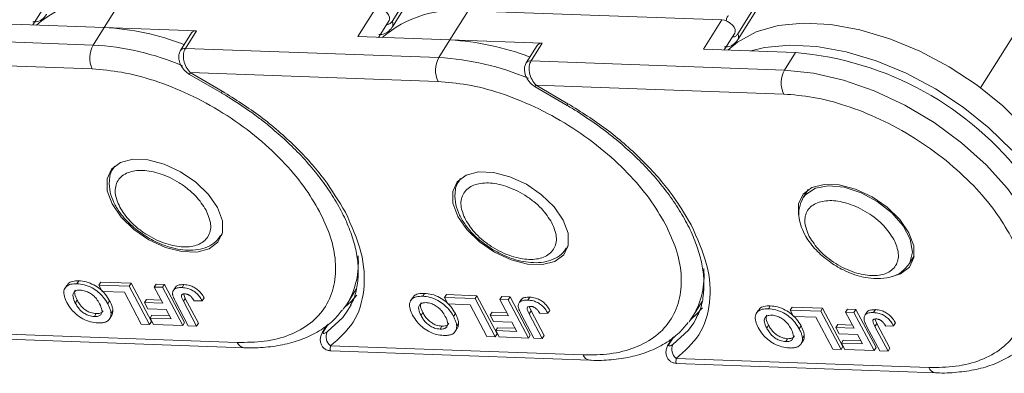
# Model space of a CAD drawing. Header units: millimetres. Extents: x 3455 to 3957, y 2 to 354.
# Tile 30 of 33: x 3838 to 3873, y 264 to 276. Entities that reach past the tile are written whole.
import ezdxf

# ---------------------------------------------------------------- set-up
doc = ezdxf.new("R2010")
doc.units = ezdxf.units.MM

msp = doc.modelspace()

# ---------------------------------------------------------------- linework, layer by layer
at = {"color": 7, "linetype": 'Continuous', "lineweight": 15}
for p, q in [((3863.899, 296.48), (3851.243, 276.29)), ((3851.255, 276.098), (3863.911, 296.287)), ((3876.431, 296.026), (3863.776, 275.836)), ((3863.788, 275.644), (3876.443, 295.833)), ((3881.308, 287.806), (3872.58, 273.881)), ((3840.807, 276.071), (3841.473, 277.134)), ((3838.22, 276.165), (3838.602, 276.774)), ((3850.662, 276.801), (3849.996, 275.738)), ((3853.34, 275.617), (3854.006, 276.679)), ((3854.006, 276.679), (3863.195, 276.347)), ((3850.753, 275.711), (3851.134, 276.32)), ((3863.195, 276.347), (3862.529, 275.284)), ((3837.463, 276.192), (3840.807, 276.071)), ((3840.807, 276.071), (3840.407, 275.433)), ((3844.15, 275.95), (3840.807, 276.071)), ((3843.751, 275.312), (3844.15, 275.95)), ((3840.407, 275.433), (3831.218, 275.766)), ((3843.972, 275.877), (3843.572, 275.239)), ((3849.996, 275.738), (3853.34, 275.617)), ((3853.34, 275.617), (3852.94, 274.979)), ((3856.683, 275.496), (3853.34, 275.617)), ((3863.285, 275.257), (3863.667, 275.866)), ((3852.94, 274.979), (3843.751, 275.312)), ((3856.504, 275.423), (3856.105, 274.785)), ((3856.283, 274.858), (3856.683, 275.496)), ((3862.529, 275.284), (3865.872, 275.163)), ((3831.396, 274.89), (3840.376, 274.565)), ((3865.473, 274.525), (3856.283, 274.858)), ((3865.872, 275.163), (3865.473, 274.525)), ((3843.902, 274.37), (3845.06, 273.695)), ((3843.929, 274.436), (3845.087, 273.761)), ((3843.929, 274.436), (3852.908, 274.111)), ((3856.435, 273.916), (3857.593, 273.241)), ((3856.462, 273.982), (3857.62, 273.307)), ((3856.462, 273.982), (3865.441, 273.657)), ((3841.15, 270.986), (3841.188, 271.042)), ((3841.181, 271.036), (3841.152, 270.989)), ((3853.682, 270.532), (3853.721, 270.588)), ((3853.714, 270.582), (3853.684, 270.535)), ((3866.332, 270.192), (3866.15, 269.901)), ((3845.056, 268.542), (3845.086, 268.589)), ((3857.589, 268.088), (3857.618, 268.135)), ((3869.989, 267.494), (3870.172, 267.785)), ((3869.989, 267.494), (3869.964, 267.456)), ((3839.453, 266.725), (3839.386, 266.618)), ((3839.82, 266.777), (3839.886, 266.883)), ((3840.613, 266.731), (3840.68, 266.837)), ((3840.613, 266.731), (3841.718, 266.691)), ((3840.736, 266.5), (3840.613, 266.731)), ((3840.68, 266.837), (3841.785, 266.797)), ((3841.785, 266.797), (3841.718, 266.691)), ((3841.718, 266.691), (3842.452, 265.305)), ((3841.785, 266.797), (3842.519, 265.412)), ((3842.62, 266.658), (3842.687, 266.764)), ((3842.62, 266.658), (3842.922, 266.647)), ((3842.931, 266.072), (3842.62, 266.658)), ((3842.687, 266.764), (3842.988, 266.753)), ((3842.988, 266.753), (3842.922, 266.647)), ((3842.922, 266.647), (3843.656, 265.262)), ((3842.988, 266.753), (3843.722, 265.368)), ((3843.399, 266.666), (3843.333, 266.56)), ((3843.699, 266.745), (3843.632, 266.639)), ((3841.539, 266.471), (3840.736, 266.5)), ((3842.151, 265.316), (3841.539, 266.471)), ((3843.689, 266.387), (3843.748, 266.246)), ((3849.615, 266.054), (3849.947, 266.584)), ((3852.353, 266.323), (3852.419, 266.429)), ((3853.146, 266.277), (3853.213, 266.383)), ((3853.213, 266.383), (3854.317, 266.343)), ((3854.317, 266.343), (3854.251, 266.237)), ((3854.317, 266.343), (3855.052, 264.958)), ((3855.153, 266.204), (3855.22, 266.31)), ((3855.22, 266.31), (3855.521, 266.299)), ((3855.521, 266.299), (3855.455, 266.193)), ((3855.521, 266.299), (3856.255, 264.914)), ((3856.232, 266.291), (3856.165, 266.185)), ((3839.759, 266.078), (3839.826, 266.184)), ((3841.004, 266.154), (3840.937, 266.048)), ((3842.335, 266.202), (3842.268, 266.096)), ((3842.391, 265.865), (3842.268, 266.096)), ((3842.268, 266.096), (3842.931, 266.072)), ((3842.335, 266.202), (3842.872, 266.183)), ((3843.855, 265.255), (3843.393, 266.128)), ((3843.681, 266.14), (3843.748, 266.246)), ((3843.681, 266.14), (3844.157, 265.244)), ((3843.748, 266.246), (3844.223, 265.35)), ((3844.069, 266.153), (3844.361, 266.159)), ((3844.427, 266.266), (3844.361, 266.159)), ((3849.615, 266.054), (3849.476, 265.854)), ((3849.759, 266.014), (3849.645, 265.813)), ((3851.986, 266.271), (3851.919, 266.164)), ((3853.146, 266.277), (3854.251, 266.237)), ((3853.269, 266.046), (3853.146, 266.277)), ((3854.072, 266.017), (3853.269, 266.046)), ((3854.684, 264.862), (3854.072, 266.017)), ((3854.251, 266.237), (3854.985, 264.851)), ((3855.153, 266.204), (3855.455, 266.193)), ((3855.464, 265.618), (3855.153, 266.204)), ((3855.455, 266.193), (3856.189, 264.808)), ((3855.932, 266.212), (3855.866, 266.106)), ((3856.223, 265.93), (3856.281, 265.792)), ((3862.148, 265.6), (3862.48, 266.13)), ((3864.885, 265.869), (3864.952, 265.975)), ((3865.679, 265.822), (3865.746, 265.929)), ((3865.746, 265.929), (3866.85, 265.889)), ((3840.451, 265.587), (3840.518, 265.693)), ((3841.01, 265.512), (3841.076, 265.618)), ((3841.12, 265.804), (3841.054, 265.698)), ((3843.053, 265.841), (3842.391, 265.865)), ((3842.536, 265.637), (3842.469, 265.531)), ((3842.536, 265.637), (3843.174, 265.614)), ((3843.232, 265.504), (3843.053, 265.841)), ((3852.292, 265.624), (3852.359, 265.73)), ((3853.537, 265.7), (3853.47, 265.594)), ((3854.868, 265.748), (3854.801, 265.642)), ((3854.923, 265.411), (3854.801, 265.642)), ((3854.801, 265.642), (3855.464, 265.618)), ((3854.868, 265.748), (3855.405, 265.729)), ((3856.388, 264.8), (3855.925, 265.674)), ((3856.214, 265.686), (3856.281, 265.792)), ((3856.214, 265.686), (3856.689, 264.79)), ((3856.281, 265.792), (3856.756, 264.896)), ((3856.602, 265.698), (3856.894, 265.705)), ((3856.96, 265.812), (3856.894, 265.705)), ((3862.148, 265.6), (3862.008, 265.4)), ((3864.518, 265.817), (3864.452, 265.71)), ((3865.679, 265.822), (3866.784, 265.782)), ((3865.801, 265.592), (3865.679, 265.822)), ((3866.605, 265.563), (3865.801, 265.592)), ((3866.85, 265.889), (3866.784, 265.782)), ((3866.784, 265.782), (3867.518, 264.397)), ((3866.85, 265.889), (3867.584, 264.503)), ((3867.686, 265.75), (3867.753, 265.856)), ((3867.686, 265.75), (3867.987, 265.739)), ((3867.997, 265.164), (3867.686, 265.75)), ((3867.753, 265.856), (3868.054, 265.845)), ((3868.054, 265.845), (3867.987, 265.739)), ((3867.987, 265.739), (3868.722, 264.354)), ((3868.054, 265.845), (3868.788, 264.46)), ((3868.465, 265.758), (3868.398, 265.652)), ((3868.764, 265.837), (3868.698, 265.731)), ((3842.452, 265.305), (3842.151, 265.316)), ((3842.519, 265.412), (3842.452, 265.305)), ((3842.591, 265.3), (3842.469, 265.531)), ((3842.469, 265.531), (3843.232, 265.504)), ((3843.656, 265.262), (3842.591, 265.3)), ((3843.722, 265.368), (3843.656, 265.262)), ((3844.157, 265.244), (3843.855, 265.255)), ((3844.223, 265.35), (3844.157, 265.244)), ((3848.884, 265.279), (3848.708, 264.999)), ((3848.758, 265.046), (3848.922, 265.308)), ((3852.984, 265.133), (3853.05, 265.239)), ((3853.653, 265.35), (3853.587, 265.244)), ((3855.586, 265.387), (3854.923, 265.411)), ((3855.765, 265.049), (3855.586, 265.387)), ((3862.292, 265.56), (3862.178, 265.359)), ((3864.825, 265.169), (3864.891, 265.276)), ((3866.069, 265.246), (3866.003, 265.14)), ((3867.217, 264.408), (3866.605, 265.563)), ((3867.401, 265.294), (3867.334, 265.188)), ((3867.401, 265.294), (3867.938, 265.275)), ((3868.921, 264.346), (3868.458, 265.22)), ((3868.747, 265.232), (3868.814, 265.338)), ((3868.747, 265.232), (3869.222, 264.335)), ((3868.756, 265.476), (3868.814, 265.338)), ((3868.814, 265.338), (3869.289, 264.442)), ((3869.135, 265.244), (3869.426, 265.251)), ((3869.493, 265.358), (3869.426, 265.251)), ((3845.632, 264.647), (3836.48, 264.978)), ((3848.708, 264.999), (3848.758, 265.046)), ((3848.759, 265.185), (3848.823, 265.183)), ((3853.542, 265.058), (3853.609, 265.164)), ((3854.985, 264.851), (3854.684, 264.862)), ((3855.052, 264.958), (3854.985, 264.851)), ((3855.068, 265.183), (3855.002, 265.077)), ((3855.124, 264.846), (3855.002, 265.077)), ((3855.002, 265.077), (3855.765, 265.049)), ((3855.068, 265.183), (3855.706, 265.16)), ((3856.255, 264.914), (3856.189, 264.808)), ((3856.756, 264.896), (3856.689, 264.79)), ((3866.186, 264.896), (3866.119, 264.79)), ((3867.456, 264.957), (3867.334, 265.188)), ((3867.334, 265.188), (3867.997, 265.164)), ((3868.119, 264.933), (3867.456, 264.957)), ((3868.298, 264.595), (3868.119, 264.933)), ((3836.494, 264.798), (3845.876, 264.458)), ((3858.165, 264.193), (3849.012, 264.524)), ((3856.189, 264.808), (3855.124, 264.846)), ((3856.689, 264.79), (3856.388, 264.8)), ((3861.416, 264.825), (3861.241, 264.545)), ((3861.241, 264.545), (3861.29, 264.592)), ((3861.29, 264.592), (3861.455, 264.854)), ((3861.292, 264.731), (3861.356, 264.729)), ((3865.517, 264.679), (3865.583, 264.785)), ((3866.075, 264.604), (3866.142, 264.71)), ((3867.584, 264.503), (3867.518, 264.397)), ((3867.601, 264.729), (3867.535, 264.623)), ((3867.657, 264.392), (3867.535, 264.623)), ((3867.535, 264.623), (3868.298, 264.595)), ((3867.601, 264.729), (3868.239, 264.706)), ((3849.026, 264.344), (3858.409, 264.004)), ((3867.518, 264.397), (3867.217, 264.408)), ((3868.722, 264.354), (3867.657, 264.392)), ((3868.788, 264.46), (3868.722, 264.354)), ((3869.222, 264.335), (3868.921, 264.346)), ((3869.289, 264.442), (3869.222, 264.335)), ((3870.698, 263.739), (3861.545, 264.07)), ((3861.559, 263.89), (3870.942, 263.55))]:
    msp.add_line(p, q, dxfattribs=at)
at = {"color": 7, "linetype": 'Continuous', "lineweight": 15, "flags": 128}
for points in [[(3851.134, 276.32), (3851.153, 276.372), (3851.148, 276.447), (3851.112, 276.53), (3851.049, 276.612), (3850.965, 276.686), (3850.866, 276.745), (3850.762, 276.785), (3850.662, 276.801)], [(3863.667, 275.866), (3863.686, 275.918), (3863.681, 275.993), (3863.645, 276.076), (3863.582, 276.158), (3863.497, 276.232), (3863.399, 276.291), (3863.295, 276.331), (3863.195, 276.347)], [(3874.208, 272.415), (3873.381, 273.227), (3872.45, 273.977), (3871.44, 274.644), (3870.376, 275.211), (3869.287, 275.663), (3868.201, 275.988), (3867.146, 276.178), (3866.15, 276.228), (3865.239, 276.137), (3864.437, 275.907), (3863.766, 275.543), (3863.419, 275.252)], [(3864.254, 275.221), (3864.74, 275.34), (3865.65, 275.431), (3866.646, 275.381), (3867.701, 275.191), (3868.787, 274.866), (3869.877, 274.414), (3870.94, 273.847), (3871.951, 273.18), (3872.881, 272.43), (3873.708, 271.618)], [(3865.473, 274.525), (3866.517, 274.415), (3867.612, 274.161), (3868.726, 273.769), (3869.829, 273.25), (3870.892, 272.619), (3871.885, 271.892), (3872.781, 271.09), (3873.556, 270.234), (3874.188, 269.348), (3874.661, 268.456), (3874.962, 267.582), (3875.081, 266.75), (3875.017, 265.983), (3874.77, 265.301), (3874.681, 265.146)], [(3841.093, 269.675), (3840.918, 270.148), (3840.912, 270.578), (3841.075, 270.928), (3841.395, 271.172), (3841.845, 271.289), (3842.389, 271.269), (3842.983, 271.114), (3843.579, 270.838), (3844.127, 270.461), (3844.585, 270.016), (3844.915, 269.537), (3845.09, 269.063), (3845.096, 268.634), (3844.932, 268.283), (3844.613, 268.04), (3844.162, 267.923), (3843.618, 267.943), (3843.025, 268.097), (3842.429, 268.374), (3841.88, 268.75), (3841.422, 269.196), (3841.093, 269.675)], [(3853.625, 269.221), (3853.45, 269.694), (3853.445, 270.124), (3853.608, 270.474), (3853.928, 270.718), (3854.378, 270.834), (3854.922, 270.815), (3855.516, 270.66), (3856.111, 270.384), (3856.66, 270.007), (3857.118, 269.561), (3857.448, 269.083), (3857.623, 268.609), (3857.629, 268.18), (3857.465, 267.829), (3857.145, 267.586), (3856.695, 267.469), (3856.151, 267.489), (3855.557, 267.643), (3854.962, 267.92), (3854.413, 268.296), (3853.955, 268.742), (3853.625, 269.221)], [(3865.976, 269.282), (3865.977, 269.67), (3866.141, 270.02), (3866.461, 270.264), (3866.911, 270.38), (3867.455, 270.361), (3868.049, 270.206), (3868.644, 269.93), (3869.193, 269.553), (3869.651, 269.107), (3869.981, 268.628), (3870.156, 268.155), (3870.162, 267.726), (3869.998, 267.375), (3869.678, 267.132), (3869.377, 267.036)], [(3866.161, 269.918), (3866.24, 270.017), (3866.588, 270.244), (3867.067, 270.333), (3867.636, 270.276), (3868.244, 270.08), (3868.835, 269.76), (3869.359, 269.347), (3869.768, 268.875), (3870.027, 268.388), (3870.111, 267.928), (3870.014, 267.537), (3869.989, 267.494)], [(3845.088, 268.597), (3845.081, 268.585), (3845.043, 268.521)], [(3857.62, 268.143), (3857.614, 268.131), (3857.575, 268.067)], [(3849.969, 266.363), (3849.752, 266.126), (3849.538, 265.939)], [(3849.645, 265.813), (3849.457, 265.551), (3848.891, 265.033)], [(3862.501, 265.909), (3862.285, 265.672), (3862.071, 265.485)], [(3862.178, 265.359), (3861.99, 265.097), (3861.424, 264.579)], [(3848.697, 264.978), (3848.705, 264.993), (3848.708, 264.999)], [(3861.23, 264.524), (3861.237, 264.539), (3861.241, 264.545)]]:
    msp.add_lwpolyline(points, dxfattribs=at)
at = {"color": 7, "linetype": 'Continuous', "lineweight": 15}
for centre, radius, start, end in [((3841.041, 273.032), 4.124, 83.9906, 130.6764), ((3853.574, 272.578), 4.124, 83.9906, 130.6764), ((3851.082, 276.184), 0.193, 333.9227, 33.5162), ((3840.309, 266.623), 9.461, 68.9558, 86.9833), ((3844.122, 275.764), 0.188, 81.3895, 143.1446), ((3852.842, 266.169), 9.461, 68.9558, 86.9833), ((3863.615, 275.729), 0.193, 333.9227, 33.5162), ((3841.229, 274.969), 0.944, 150.5277, 205.3168), ((3839.888, 265.829), 9.618, 66.9692, 86.9044), ((3843.722, 275.126), 0.188, 81.3895, 143.1446), ((3856.655, 275.31), 0.188, 81.3895, 143.1446), ((3853.762, 274.515), 0.944, 150.5277, 205.3168), ((3852.421, 265.375), 9.618, 66.9692, 86.9044), ((3856.255, 274.672), 0.188, 81.3895, 143.1446), ((3864.88, 263.538), 11.667, 37.0125, 85.1186), ((3866.295, 274.061), 0.944, 150.5277, 205.3168), ((3844.043, 274.351), 0.143, 143.31, 172.2466), ((3856.576, 273.897), 0.143, 143.31, 172.2466), ((3845.201, 273.676), 0.142, 143.2791, 172.2914), ((3857.734, 273.222), 0.142, 143.2791, 172.2914), ((3847.158, 267.524), 2.863, 329.115, 5.2586), ((3859.691, 267.07), 2.863, 329.115, 5.2586), ((3849.262, 264.852), 0.412, 154.0164, 232.7334), ((3845.918, 264.764), 0.309, 202.3214, 262.0007), ((3861.795, 264.398), 0.412, 154.0164, 232.7334), ((3858.451, 264.31), 0.309, 202.3214, 262.0007), ((3870.984, 263.856), 0.309, 202.3214, 262.0007)]:
    msp.add_arc(centre, radius, start, end, dxfattribs=at)
for points, knots in [([(3838.225, 276.275), (3838.262, 276.272), (3838.375, 276.264), (3838.551, 276.354), (3838.674, 276.464), (3838.715, 276.544), (3838.72, 276.554)], [0, 0, 0, 0, 0.1829779, 0.5569804, 0.9452416, 1, 1, 1, 1]), ([(3851.243, 276.29), (3851.22, 276.261), (3851.185, 276.215), (3851.128, 276.188), (3851.082, 276.18), (3851.053, 276.189), (3851.038, 276.193)], [0, 0, 0, 0, 0.380107, 0.586375, 0.793731, 1, 1, 1, 1]), ([(3863.356, 276.307), (3863.356, 276.308), (3863.359, 276.335), (3863.377, 276.406), (3863.405, 276.464), (3863.424, 276.501)], [0, 0, 0, 0, 0.011515, 0.360419, 1, 1, 1, 1]), ([(3850.758, 275.821), (3850.795, 275.818), (3850.908, 275.81), (3851.084, 275.9), (3851.207, 276.01), (3851.248, 276.09), (3851.253, 276.1)], [0, 0, 0, 0, 0.182978, 0.55698, 0.945242, 1, 1, 1, 1]), ([(3863.291, 275.367), (3863.328, 275.364), (3863.44, 275.356), (3863.616, 275.446), (3863.739, 275.556), (3863.781, 275.636), (3863.786, 275.646)], [0, 0, 0, 0, 0.182978, 0.55698, 0.945242, 1, 1, 1, 1]), ([(3863.776, 275.836), (3863.753, 275.807), (3863.718, 275.761), (3863.661, 275.734), (3863.62, 275.726), (3863.596, 275.733), (3863.586, 275.736)], [0, 0, 0, 0, 0.408658, 0.63042, 0.853351, 1, 1, 1, 1]), ([(3843.575, 275.244), (3843.555, 275.204), (3843.516, 275.125), (3843.505, 274.985), (3843.527, 274.848), (3843.588, 274.684), (3843.709, 274.506), (3843.839, 274.415), (3843.902, 274.37)], [0, 0, 0, 0, 0.145882, 0.286599, 0.419479, 0.544966, 0.779193, 1, 1, 1, 1]), ([(3843.751, 275.312), (3843.735, 275.284), (3843.705, 275.226), (3843.68, 275.121), (3843.674, 275.004), (3843.694, 274.836), (3843.77, 274.627), (3843.877, 274.499), (3843.929, 274.436)], [0, 0, 0, 0, 0.115349, 0.234722, 0.358791, 0.488149, 0.751597, 1, 1, 1, 1]), ([(3856.283, 274.858), (3856.268, 274.83), (3856.237, 274.772), (3856.213, 274.667), (3856.207, 274.55), (3856.227, 274.382), (3856.302, 274.173), (3856.41, 274.044), (3856.462, 273.982)], [0, 0, 0, 0, 0.115349, 0.234722, 0.358791, 0.488149, 0.751597, 1, 1, 1, 1]), ([(3848.612, 269.403), (3848.434, 269.706), (3848.066, 270.33), (3847.264, 271.266), (3846.276, 272.173), (3845.126, 272.993), (3843.888, 273.67), (3842.64, 274.164), (3841.448, 274.478), (3840.726, 274.537), (3840.376, 274.565)], [0, 0, 0, 0, 0.116516, 0.240011, 0.368641, 0.5, 0.631359, 0.759989, 0.883484, 1, 1, 1, 1]), ([(3856.108, 274.79), (3856.088, 274.749), (3856.048, 274.67), (3856.038, 274.531), (3856.059, 274.394), (3856.121, 274.23), (3856.242, 274.052), (3856.372, 273.96), (3856.435, 273.916)], [0, 0, 0, 0, 0.145882, 0.286599, 0.419479, 0.544966, 0.779193, 1, 1, 1, 1]), ([(3861.145, 268.949), (3860.967, 269.252), (3860.599, 269.876), (3859.797, 270.812), (3858.809, 271.719), (3857.659, 272.539), (3856.42, 273.216), (3855.173, 273.71), (3853.981, 274.024), (3853.259, 274.082), (3852.908, 274.111)], [0, 0, 0, 0, 0.116516, 0.240011, 0.368641, 0.5, 0.631359, 0.759989, 0.883484, 1, 1, 1, 1]), ([(3845.06, 273.695), (3845.061, 273.694), (3845.186, 273.626), (3845.307, 273.549), (3845.427, 273.472)], [0, 0, 0, 0, 0.008292, 1, 1, 1, 1]), ([(3845.087, 273.761), (3845.558, 273.464), (3846.511, 272.863), (3847.762, 271.765), (3848.828, 270.584), (3849.312, 269.771), (3849.552, 269.369)], [0, 0, 0, 0, 0.247221, 0.5, 0.752779, 1, 1, 1, 1]), ([(3845.427, 273.472), (3845.753, 273.257), (3846.21, 272.956), (3846.836, 272.462), (3847.341, 272.027), (3847.893, 271.487), (3848.41, 270.907), (3848.878, 270.292), (3849.279, 269.661), (3849.602, 269.025), (3849.839, 268.397), (3849.984, 267.787), (3850.036, 267.2), (3849.981, 266.646), (3849.882, 266.241), (3849.762, 266.046), (3849.735, 266.001)], [0, 0, 0, 0, 0.099411, 0.13948, 0.205553, 0.273369, 0.345265, 0.419303, 0.494739, 0.571068, 0.648106, 0.725987, 0.805268, 0.887178, 0.973917, 1, 1, 1, 1]), ([(3873.678, 268.494), (3873.499, 268.798), (3873.132, 269.422), (3872.33, 270.358), (3871.341, 271.265), (3870.192, 272.084), (3868.953, 272.762), (3867.706, 273.256), (3866.514, 273.57), (3865.792, 273.628), (3865.441, 273.657)], [0, 0, 0, 0, 0.116516, 0.240011, 0.368641, 0.5, 0.631359, 0.759989, 0.883484, 1, 1, 1, 1]), ([(3857.593, 273.24), (3857.594, 273.24), (3857.719, 273.172), (3857.84, 273.095), (3857.96, 273.018)], [0, 0, 0, 0, 0.008292, 1, 1, 1, 1]), ([(3857.62, 273.307), (3858.091, 273.01), (3859.044, 272.409), (3860.295, 271.311), (3861.36, 270.13), (3861.845, 269.317), (3862.085, 268.915)], [0, 0, 0, 0, 0.247221, 0.5, 0.752779, 1, 1, 1, 1]), ([(3857.96, 273.018), (3858.286, 272.803), (3858.743, 272.502), (3859.369, 272.008), (3859.874, 271.573), (3860.426, 271.033), (3860.943, 270.453), (3861.411, 269.838), (3861.812, 269.207), (3862.135, 268.571), (3862.371, 267.943), (3862.516, 267.333), (3862.569, 266.746), (3862.514, 266.192), (3862.415, 265.787), (3862.295, 265.592), (3862.267, 265.547)], [0, 0, 0, 0, 0.099411, 0.13948, 0.205553, 0.273369, 0.345265, 0.419303, 0.494739, 0.571068, 0.648106, 0.725987, 0.805268, 0.887178, 0.973917, 1, 1, 1, 1]), ([(3841.157, 270.98), (3841.144, 270.965), (3841.036, 270.837), (3840.977, 270.523), (3841.003, 270.112), (3841.143, 269.722), (3841.344, 269.385), (3841.584, 269.093), (3841.887, 268.793), (3842.149, 268.612), (3842.311, 268.501)], [0, 0, 0, 0, 0.023534, 0.191969, 0.344559, 0.483374, 0.621478, 0.726947, 0.831415, 1, 1, 1, 1]), ([(3841.371, 269.556), (3841.299, 269.73), (3841.189, 269.998), (3841.213, 270.313), (3841.299, 270.526), (3841.453, 270.697), (3841.729, 270.851), (3842.185, 270.918), (3842.732, 270.815), (3843.185, 270.635), (3843.53, 270.445), (3843.849, 270.218), (3844.215, 269.888), (3844.39, 269.618), (3844.504, 269.443)], [0, 0, 0, 0, 0.119721, 0.184895, 0.25, 0.315174, 0.380279, 0.5, 0.619721, 0.684895, 0.75, 0.815174, 0.880279, 1, 1, 1, 1]), ([(3853.69, 270.526), (3853.677, 270.511), (3853.569, 270.383), (3853.51, 270.069), (3853.535, 269.658), (3853.676, 269.268), (3853.877, 268.931), (3854.117, 268.639), (3854.42, 268.339), (3854.682, 268.158), (3854.844, 268.047)], [0, 0, 0, 0, 0.023534, 0.191969, 0.344559, 0.483374, 0.621478, 0.726947, 0.831415, 1, 1, 1, 1]), ([(3853.903, 269.102), (3853.832, 269.276), (3853.722, 269.544), (3853.746, 269.859), (3853.832, 270.072), (3853.986, 270.243), (3854.262, 270.397), (3854.718, 270.464), (3855.265, 270.361), (3855.718, 270.18), (3856.063, 269.991), (3856.382, 269.764), (3856.748, 269.434), (3856.923, 269.164), (3857.037, 268.989)], [0, 0, 0, 0, 0.119721, 0.184895, 0.25, 0.315174, 0.380279, 0.5, 0.619721, 0.684895, 0.75, 0.815174, 0.880279, 1, 1, 1, 1]), ([(3866.15, 269.901), (3866.092, 269.78), (3865.983, 269.55), (3865.985, 269.064), (3866.182, 268.527), (3866.585, 268.003), (3867.067, 267.583), (3867.637, 267.238), (3868.201, 267.031), (3868.74, 266.949), (3869.212, 266.975), (3869.682, 267.133), (3869.883, 267.37), (3869.989, 267.494)], [0, 0, 0, 0, 0.079333, 0.151268, 0.272452, 0.37099, 0.463366, 0.551445, 0.657552, 0.726429, 0.80637, 0.897624, 1, 1, 1, 1]), ([(3844.504, 269.443), (3844.575, 269.269), (3844.685, 269.002), (3844.661, 268.686), (3844.575, 268.473), (3844.422, 268.302), (3844.145, 268.148), (3843.689, 268.081), (3843.143, 268.184), (3842.689, 268.365), (3842.344, 268.554), (3842.025, 268.781), (3841.659, 269.111), (3841.484, 269.381), (3841.371, 269.556)], [0, 0, 0, 0, 0.119721, 0.184895, 0.25, 0.315174, 0.380279, 0.5, 0.619721, 0.684895, 0.75, 0.815174, 0.880279, 1, 1, 1, 1]), ([(3866.368, 268.488), (3866.298, 268.658), (3866.19, 268.92), (3866.213, 269.23), (3866.298, 269.438), (3866.448, 269.606), (3866.719, 269.757), (3867.166, 269.823), (3867.702, 269.721), (3868.146, 269.544), (3868.484, 269.359), (3868.797, 269.136), (3869.156, 268.813), (3869.327, 268.548), (3869.438, 268.376)], [0, 0, 0, 0, 0.119721, 0.184896, 0.25, 0.315174, 0.380279, 0.5, 0.619721, 0.684896, 0.75, 0.815174, 0.880279, 1, 1, 1, 1]), ([(3845.632, 264.647), (3845.966, 264.65), (3846.653, 264.658), (3847.552, 264.896), (3848.314, 265.317), (3848.869, 265.93), (3849.179, 266.696), (3849.225, 267.566), (3849.047, 268.479), (3848.754, 269.101), (3848.612, 269.403)], [0, 0, 0, 0, 0.116516, 0.240011, 0.368641, 0.5, 0.631359, 0.759989, 0.883484, 1, 1, 1, 1]), ([(3849.552, 269.369), (3849.771, 268.882), (3850.215, 267.892), (3850.287, 266.521), (3849.929, 265.332), (3849.315, 264.79), (3849.012, 264.524)], [0, 0, 0, 0, 0.245823, 0.5, 0.754177, 1, 1, 1, 1]), ([(3857.037, 268.989), (3857.108, 268.815), (3857.218, 268.548), (3857.194, 268.232), (3857.108, 268.019), (3856.954, 267.848), (3856.678, 267.694), (3856.222, 267.627), (3855.675, 267.73), (3855.222, 267.911), (3854.877, 268.1), (3854.558, 268.327), (3854.192, 268.657), (3854.017, 268.927), (3853.903, 269.102)], [0, 0, 0, 0, 0.119721, 0.184895, 0.25, 0.315174, 0.380279, 0.5, 0.619721, 0.684895, 0.75, 0.815174, 0.880279, 1, 1, 1, 1]), ([(3858.165, 264.193), (3858.498, 264.196), (3859.185, 264.204), (3860.085, 264.442), (3860.847, 264.863), (3861.402, 265.476), (3861.711, 266.242), (3861.758, 267.112), (3861.58, 268.025), (3861.287, 268.647), (3861.145, 268.949)], [0, 0, 0, 0, 0.116516, 0.240011, 0.368641, 0.5, 0.631359, 0.759989, 0.883484, 1, 1, 1, 1]), ([(3862.085, 268.915), (3862.303, 268.428), (3862.748, 267.438), (3862.82, 266.067), (3862.462, 264.878), (3861.848, 264.336), (3861.545, 264.07)], [0, 0, 0, 0, 0.245823, 0.5, 0.754177, 1, 1, 1, 1]), ([(3842.311, 268.501), (3842.494, 268.397), (3842.751, 268.252), (3843.145, 268.111), (3843.473, 268.026), (3843.847, 267.985), (3844.213, 268.006), (3844.558, 268.106), (3844.851, 268.272), (3844.973, 268.445), (3845.027, 268.521)], [0, 0, 0, 0, 0.182489, 0.255758, 0.375309, 0.49613, 0.623761, 0.755678, 0.892313, 1, 1, 1, 1]), ([(3869.438, 268.376), (3869.508, 268.206), (3869.616, 267.944), (3869.592, 267.634), (3869.508, 267.426), (3869.358, 267.258), (3869.087, 267.108), (3868.64, 267.042), (3868.104, 267.143), (3867.66, 267.32), (3867.322, 267.505), (3867.009, 267.728), (3866.65, 268.052), (3866.479, 268.316), (3866.368, 268.488)], [0, 0, 0, 0, 0.119721, 0.184896, 0.25, 0.315174, 0.380279, 0.5, 0.619721, 0.684896, 0.75, 0.815174, 0.880279, 1, 1, 1, 1]), ([(3870.698, 263.739), (3871.031, 263.742), (3871.718, 263.75), (3872.617, 263.988), (3873.38, 264.409), (3873.935, 265.022), (3874.244, 265.788), (3874.291, 266.658), (3874.113, 267.571), (3873.82, 268.193), (3873.678, 268.494)], [0, 0, 0, 0, 0.116516, 0.240011, 0.368641, 0.5, 0.631359, 0.759989, 0.883484, 1, 1, 1, 1]), ([(3854.844, 268.047), (3855.027, 267.943), (3855.284, 267.798), (3855.677, 267.657), (3856.005, 267.572), (3856.38, 267.531), (3856.746, 267.552), (3857.091, 267.652), (3857.384, 267.818), (3857.506, 267.991), (3857.56, 268.067)], [0, 0, 0, 0, 0.182489, 0.255758, 0.375309, 0.49613, 0.623761, 0.755678, 0.892313, 1, 1, 1, 1]), ([(3839.454, 266.095), (3839.419, 266.169), (3839.348, 266.319), (3839.331, 266.53), (3839.417, 266.685), (3839.589, 266.772), (3839.74, 266.775), (3839.82, 266.777)], [0, 0, 0, 0, 0.204609, 0.411109, 0.621842, 0.801311, 1, 1, 1, 1]), ([(3839.466, 266.717), (3839.477, 266.741), (3839.509, 266.814), (3839.659, 266.876), (3839.808, 266.881), (3839.886, 266.883)], [0, 0, 0, 0, 0.1949687, 0.5770266, 1, 1, 1, 1]), ([(3839.82, 266.777), (3839.907, 266.769), (3840.082, 266.753), (3840.359, 266.643), (3840.598, 266.482), (3840.8, 266.279), (3840.888, 266.131), (3840.937, 266.048)], [0, 0, 0, 0, 0.205416, 0.413489, 0.592452, 0.772931, 1, 1, 1, 1]), ([(3839.886, 266.883), (3839.973, 266.875), (3840.149, 266.859), (3840.425, 266.749), (3840.665, 266.588), (3840.867, 266.385), (3840.955, 266.237), (3841.004, 266.154)], [0, 0, 0, 0, 0.205416, 0.413489, 0.592452, 0.772931, 1, 1, 1, 1]), ([(3843.405, 266.663), (3843.409, 266.67), (3843.431, 266.707), (3843.532, 266.741), (3843.639, 266.744), (3843.699, 266.745)], [0, 0, 0, 0, 0.097001, 0.491343, 1, 1, 1, 1]), ([(3843.699, 266.745), (3843.766, 266.739), (3843.881, 266.728), (3844.058, 266.657), (3844.207, 266.557), (3844.337, 266.42), (3844.396, 266.32), (3844.427, 266.266)], [0, 0, 0, 0, 0.24093, 0.409491, 0.578642, 0.775105, 1, 1, 1, 1]), ([(3839.759, 266.078), (3839.724, 266.153), (3839.668, 266.271), (3839.671, 266.417), (3839.731, 266.501), (3839.828, 266.544), (3839.908, 266.545), (3839.943, 266.546)], [0, 0, 0, 0, 0.3192639, 0.5046241, 0.6908579, 0.8645927, 1, 1, 1, 1]), ([(3839.826, 266.184), (3839.792, 266.258), (3839.739, 266.375), (3839.73, 266.5), (3839.759, 266.536), (3839.766, 266.545)], [0, 0, 0, 0, 0.565688, 0.894119, 1, 1, 1, 1]), ([(3839.943, 266.546), (3840.002, 266.539), (3840.109, 266.527), (3840.275, 266.449), (3840.416, 266.351), (3840.546, 266.213), (3840.606, 266.11), (3840.641, 266.05)], [0, 0, 0, 0, 0.213943, 0.387352, 0.56015, 0.741367, 1, 1, 1, 1]), ([(3843.287, 266.39), (3843.286, 266.424), (3843.283, 266.498), (3843.343, 266.583), (3843.462, 266.637), (3843.571, 266.638), (3843.632, 266.639)], [0, 0, 0, 0, 0.206429, 0.456722, 0.693973, 1, 1, 1, 1]), ([(3843.393, 266.128), (3843.383, 266.146), (3843.364, 266.183), (3843.34, 266.233), (3843.321, 266.277), (3843.307, 266.315), (3843.294, 266.353), (3843.29, 266.378), (3843.287, 266.39)], [0, 0, 0, 0, 0.20827, 0.416707, 0.561481, 0.706573, 0.852825, 1, 1, 1, 1]), ([(3843.681, 266.14), (3843.664, 266.174), (3843.63, 266.243), (3843.599, 266.328), (3843.614, 266.379), (3843.649, 266.403), (3843.693, 266.409), (3843.726, 266.409), (3843.735, 266.409)], [0, 0, 0, 0, 0.272224, 0.546623, 0.659126, 0.771081, 0.934792, 1, 1, 1, 1]), ([(3843.632, 266.639), (3843.7, 266.633), (3843.814, 266.622), (3843.991, 266.551), (3844.14, 266.451), (3844.27, 266.314), (3844.329, 266.213), (3844.361, 266.159)], [0, 0, 0, 0, 0.24093, 0.409491, 0.578642, 0.775105, 1, 1, 1, 1]), ([(3843.735, 266.409), (3843.748, 266.408), (3843.774, 266.406), (3843.813, 266.396), (3843.848, 266.383), (3843.879, 266.368), (3843.909, 266.348), (3843.927, 266.334), (3843.937, 266.326)], [0, 0, 0, 0, 0.199415, 0.404779, 0.549305, 0.697938, 0.847272, 1, 1, 1, 1]), ([(3843.937, 266.326), (3843.949, 266.315), (3843.973, 266.293), (3843.999, 266.26), (3844.02, 266.23), (3844.037, 266.205), (3844.054, 266.179), (3844.064, 266.161), (3844.069, 266.153)], [0, 0, 0, 0, 0.205288, 0.416473, 0.561717, 0.70725, 0.853541, 1, 1, 1, 1]), ([(3851.987, 265.641), (3851.952, 265.715), (3851.881, 265.865), (3851.863, 266.076), (3851.95, 266.23), (3852.122, 266.318), (3852.273, 266.321), (3852.353, 266.323)], [0, 0, 0, 0, 0.204609, 0.411109, 0.621842, 0.801311, 1, 1, 1, 1]), ([(3851.999, 266.263), (3852.01, 266.287), (3852.042, 266.36), (3852.192, 266.422), (3852.341, 266.427), (3852.419, 266.429)], [0, 0, 0, 0, 0.194969, 0.577027, 1, 1, 1, 1]), ([(3852.353, 266.323), (3852.44, 266.315), (3852.615, 266.299), (3852.892, 266.189), (3853.131, 266.027), (3853.333, 265.825), (3853.421, 265.676), (3853.47, 265.594)], [0, 0, 0, 0, 0.205416, 0.413489, 0.592452, 0.772931, 1, 1, 1, 1]), ([(3852.419, 266.429), (3852.506, 266.421), (3852.682, 266.405), (3852.958, 266.295), (3853.197, 266.134), (3853.4, 265.931), (3853.488, 265.783), (3853.537, 265.7)], [0, 0, 0, 0, 0.205416, 0.413489, 0.592452, 0.772931, 1, 1, 1, 1]), ([(3855.937, 266.209), (3855.942, 266.216), (3855.964, 266.253), (3856.065, 266.287), (3856.171, 266.289), (3856.232, 266.291)], [0, 0, 0, 0, 0.097001, 0.491343, 1, 1, 1, 1]), ([(3856.232, 266.291), (3856.299, 266.285), (3856.414, 266.274), (3856.59, 266.203), (3856.74, 266.103), (3856.869, 265.966), (3856.929, 265.865), (3856.96, 265.812)], [0, 0, 0, 0, 0.24093, 0.409491, 0.578642, 0.775105, 1, 1, 1, 1]), ([(3840.577, 265.356), (3840.49, 265.364), (3840.315, 265.38), (3840.036, 265.493), (3839.794, 265.657), (3839.591, 265.863), (3839.503, 266.012), (3839.454, 266.095)], [0, 0, 0, 0, 0.203933, 0.41017, 0.593215, 0.773531, 1, 1, 1, 1]), ([(3840.451, 265.587), (3840.384, 265.595), (3840.271, 265.607), (3840.101, 265.689), (3839.956, 265.797), (3839.842, 265.933), (3839.785, 266.032), (3839.759, 266.078)], [0, 0, 0, 0, 0.241919, 0.409044, 0.576174, 0.800887, 1, 1, 1, 1]), ([(3840.518, 265.693), (3840.451, 265.701), (3840.337, 265.714), (3840.168, 265.796), (3840.023, 265.904), (3839.908, 266.04), (3839.852, 266.138), (3839.826, 266.184)], [0, 0, 0, 0, 0.241919, 0.409044, 0.576174, 0.800887, 1, 1, 1, 1]), ([(3840.641, 266.05), (3840.676, 265.975), (3840.732, 265.857), (3840.729, 265.714), (3840.671, 265.632), (3840.573, 265.589), (3840.49, 265.588), (3840.451, 265.587)], [0, 0, 0, 0, 0.319417, 0.499226, 0.680002, 0.847806, 1, 1, 1, 1]), ([(3840.937, 266.048), (3840.947, 266.029), (3840.966, 265.992), (3840.992, 265.935), (3841.016, 265.876), (3841.035, 265.816), (3841.049, 265.756), (3841.052, 265.717), (3841.054, 265.698)], [0, 0, 0, 0, 0.15395, 0.308181, 0.478699, 0.649961, 0.824203, 1, 1, 1, 1]), ([(3841.004, 266.154), (3841.013, 266.136), (3841.033, 266.099), (3841.059, 266.041), (3841.082, 265.983), (3841.101, 265.922), (3841.116, 265.862), (3841.119, 265.824), (3841.12, 265.804)], [0, 0, 0, 0, 0.15395, 0.308181, 0.478699, 0.649961, 0.824203, 1, 1, 1, 1]), ([(3852.292, 265.624), (3852.257, 265.699), (3852.201, 265.817), (3852.203, 265.962), (3852.263, 266.047), (3852.361, 266.09), (3852.441, 266.091), (3852.476, 266.092)], [0, 0, 0, 0, 0.319264, 0.504624, 0.690858, 0.864593, 1, 1, 1, 1]), ([(3852.359, 265.73), (3852.325, 265.804), (3852.272, 265.921), (3852.263, 266.046), (3852.292, 266.082), (3852.299, 266.091)], [0, 0, 0, 0, 0.565688, 0.894119, 1, 1, 1, 1]), ([(3852.476, 266.092), (3852.535, 266.085), (3852.642, 266.073), (3852.808, 265.995), (3852.948, 265.896), (3853.078, 265.759), (3853.138, 265.656), (3853.174, 265.595)], [0, 0, 0, 0, 0.213943, 0.387352, 0.56015, 0.741367, 1, 1, 1, 1]), ([(3855.82, 265.936), (3855.819, 265.97), (3855.816, 266.044), (3855.876, 266.129), (3855.995, 266.183), (3856.104, 266.184), (3856.165, 266.185)], [0, 0, 0, 0, 0.206429, 0.456722, 0.693973, 1, 1, 1, 1]), ([(3855.925, 265.674), (3855.916, 265.692), (3855.897, 265.729), (3855.873, 265.779), (3855.854, 265.823), (3855.84, 265.861), (3855.827, 265.899), (3855.822, 265.923), (3855.82, 265.936)], [0, 0, 0, 0, 0.20827, 0.416707, 0.561481, 0.706573, 0.852825, 1, 1, 1, 1]), ([(3856.214, 265.686), (3856.197, 265.72), (3856.163, 265.789), (3856.132, 265.874), (3856.147, 265.925), (3856.182, 265.949), (3856.226, 265.955), (3856.259, 265.955), (3856.268, 265.954)], [0, 0, 0, 0, 0.272224, 0.546623, 0.659126, 0.771081, 0.934792, 1, 1, 1, 1]), ([(3856.165, 266.185), (3856.232, 266.178), (3856.347, 266.168), (3856.524, 266.097), (3856.673, 265.997), (3856.803, 265.86), (3856.862, 265.759), (3856.894, 265.705)], [0, 0, 0, 0, 0.24093, 0.409491, 0.578642, 0.775105, 1, 1, 1, 1]), ([(3856.268, 265.954), (3856.281, 265.954), (3856.307, 265.952), (3856.346, 265.942), (3856.381, 265.929), (3856.412, 265.913), (3856.442, 265.894), (3856.46, 265.88), (3856.47, 265.872)], [0, 0, 0, 0, 0.199415, 0.404779, 0.549305, 0.697938, 0.847272, 1, 1, 1, 1]), ([(3864.532, 265.809), (3864.543, 265.833), (3864.575, 265.906), (3864.725, 265.968), (3864.874, 265.973), (3864.952, 265.975)], [0, 0, 0, 0, 0.1949687, 0.5770266, 1, 1, 1, 1]), ([(3864.952, 265.975), (3865.039, 265.967), (3865.214, 265.951), (3865.491, 265.841), (3865.73, 265.68), (3865.933, 265.477), (3866.02, 265.329), (3866.069, 265.246)], [0, 0, 0, 0, 0.205416, 0.413489, 0.592452, 0.772931, 1, 1, 1, 1]), ([(3840.767, 265.798), (3840.756, 265.778), (3840.73, 265.731), (3840.638, 265.696), (3840.556, 265.694), (3840.518, 265.693)], [0, 0, 0, 0, 0.272783, 0.654129, 1, 1, 1, 1]), ([(3841.054, 265.698), (3841.053, 265.666), (3841.05, 265.601), (3841.009, 265.495), (3840.944, 265.429), (3840.885, 265.401), (3840.878, 265.398)], [0, 0, 0, 0, 0.2509, 0.502162, 0.946531, 1, 1, 1, 1]), ([(3841.12, 265.804), (3841.118, 265.773), (3841.114, 265.709), (3841.1, 265.644), (3841.076, 265.621), (3841.074, 265.62)], [0, 0, 0, 0, 0.479552, 0.959795, 1, 1, 1, 1]), ([(3845.875, 264.46), (3845.891, 264.459), (3846.164, 264.436), (3846.666, 264.467), (3847.368, 264.564), (3848.021, 264.761), (3848.614, 265.053), (3849.104, 265.406), (3849.339, 265.701), (3849.442, 265.83)], [0, 0, 0, 0, 0.0104534, 0.1765312, 0.3448322, 0.5151462, 0.6877693, 0.8637867, 1, 1, 1, 1]), ([(3853.11, 264.902), (3853.023, 264.91), (3852.847, 264.926), (3852.569, 265.039), (3852.327, 265.203), (3852.124, 265.409), (3852.036, 265.558), (3851.987, 265.641)], [0, 0, 0, 0, 0.203933, 0.41017, 0.593215, 0.773531, 1, 1, 1, 1]), ([(3852.984, 265.133), (3852.917, 265.14), (3852.804, 265.153), (3852.634, 265.235), (3852.489, 265.343), (3852.374, 265.479), (3852.318, 265.577), (3852.292, 265.624)], [0, 0, 0, 0, 0.241919, 0.409044, 0.576174, 0.800887, 1, 1, 1, 1]), ([(3853.05, 265.239), (3852.983, 265.247), (3852.87, 265.26), (3852.701, 265.341), (3852.556, 265.449), (3852.441, 265.586), (3852.385, 265.684), (3852.359, 265.73)], [0, 0, 0, 0, 0.241919, 0.409044, 0.576174, 0.800887, 1, 1, 1, 1]), ([(3853.174, 265.595), (3853.209, 265.52), (3853.264, 265.403), (3853.262, 265.26), (3853.204, 265.178), (3853.105, 265.135), (3853.023, 265.133), (3852.984, 265.133)], [0, 0, 0, 0, 0.319417, 0.499226, 0.680002, 0.847806, 1, 1, 1, 1]), ([(3853.47, 265.594), (3853.48, 265.575), (3853.499, 265.538), (3853.525, 265.481), (3853.548, 265.422), (3853.568, 265.362), (3853.582, 265.302), (3853.585, 265.263), (3853.587, 265.244)], [0, 0, 0, 0, 0.15395, 0.308181, 0.478699, 0.649961, 0.824203, 1, 1, 1, 1]), ([(3853.537, 265.7), (3853.546, 265.681), (3853.566, 265.645), (3853.591, 265.587), (3853.615, 265.528), (3853.634, 265.468), (3853.649, 265.408), (3853.652, 265.37), (3853.653, 265.35)], [0, 0, 0, 0, 0.15395, 0.308181, 0.478699, 0.649961, 0.824203, 1, 1, 1, 1]), ([(3856.47, 265.872), (3856.481, 265.861), (3856.506, 265.839), (3856.532, 265.806), (3856.553, 265.776), (3856.57, 265.75), (3856.586, 265.725), (3856.597, 265.707), (3856.602, 265.698)], [0, 0, 0, 0, 0.205288, 0.416473, 0.561717, 0.70725, 0.853541, 1, 1, 1, 1]), ([(3864.52, 265.187), (3864.485, 265.261), (3864.414, 265.41), (3864.396, 265.622), (3864.483, 265.776), (3864.655, 265.864), (3864.806, 265.867), (3864.885, 265.869)], [0, 0, 0, 0, 0.204609, 0.411109, 0.621842, 0.801311, 1, 1, 1, 1]), ([(3864.825, 265.169), (3864.789, 265.244), (3864.734, 265.363), (3864.736, 265.508), (3864.796, 265.593), (3864.894, 265.636), (3864.974, 265.637), (3865.008, 265.638)], [0, 0, 0, 0, 0.3192639, 0.5046241, 0.6908579, 0.8645927, 1, 1, 1, 1]), ([(3864.891, 265.276), (3864.858, 265.35), (3864.804, 265.467), (3864.796, 265.592), (3864.825, 265.628), (3864.832, 265.637)], [0, 0, 0, 0, 0.565688, 0.894119, 1, 1, 1, 1]), ([(3864.885, 265.869), (3864.973, 265.861), (3865.148, 265.845), (3865.424, 265.735), (3865.664, 265.573), (3865.866, 265.371), (3865.954, 265.222), (3866.003, 265.14)], [0, 0, 0, 0, 0.205416, 0.413489, 0.592452, 0.772931, 1, 1, 1, 1]), ([(3865.008, 265.638), (3865.068, 265.631), (3865.175, 265.619), (3865.341, 265.541), (3865.481, 265.442), (3865.611, 265.305), (3865.671, 265.202), (3865.706, 265.141)], [0, 0, 0, 0, 0.213943, 0.387352, 0.56015, 0.741367, 1, 1, 1, 1]), ([(3868.353, 265.482), (3868.352, 265.516), (3868.349, 265.59), (3868.408, 265.675), (3868.527, 265.729), (3868.636, 265.73), (3868.698, 265.731)], [0, 0, 0, 0, 0.206429, 0.456722, 0.693973, 1, 1, 1, 1]), ([(3868.47, 265.755), (3868.475, 265.762), (3868.496, 265.799), (3868.598, 265.833), (3868.704, 265.835), (3868.764, 265.837)], [0, 0, 0, 0, 0.097001, 0.491343, 1, 1, 1, 1]), ([(3868.698, 265.731), (3868.765, 265.724), (3868.88, 265.714), (3869.057, 265.643), (3869.206, 265.542), (3869.336, 265.406), (3869.395, 265.305), (3869.426, 265.251)], [0, 0, 0, 0, 0.24093, 0.409491, 0.578642, 0.775105, 1, 1, 1, 1]), ([(3868.764, 265.837), (3868.832, 265.831), (3868.947, 265.82), (3869.123, 265.749), (3869.272, 265.649), (3869.402, 265.512), (3869.461, 265.411), (3869.493, 265.358)], [0, 0, 0, 0, 0.24093, 0.409491, 0.578642, 0.775105, 1, 1, 1, 1]), ([(3840.878, 265.398), (3840.863, 265.392), (3840.831, 265.38), (3840.78, 265.369), (3840.731, 265.361), (3840.681, 265.356), (3840.63, 265.355), (3840.595, 265.355), (3840.577, 265.356)], [0, 0, 0, 0, 0.185429, 0.37219, 0.527708, 0.683877, 0.841678, 1, 1, 1, 1]), ([(3853.299, 265.344), (3853.289, 265.324), (3853.262, 265.277), (3853.171, 265.242), (3853.089, 265.24), (3853.05, 265.239)], [0, 0, 0, 0, 0.272783, 0.654129, 1, 1, 1, 1]), ([(3853.587, 265.244), (3853.585, 265.212), (3853.583, 265.147), (3853.541, 265.041), (3853.477, 264.975), (3853.418, 264.947), (3853.411, 264.944)], [0, 0, 0, 0, 0.2509, 0.502162, 0.946531, 1, 1, 1, 1]), ([(3853.653, 265.35), (3853.651, 265.318), (3853.647, 265.255), (3853.633, 265.19), (3853.609, 265.167), (3853.607, 265.166)], [0, 0, 0, 0, 0.479552, 0.959795, 1, 1, 1, 1]), ([(3858.408, 264.006), (3858.424, 264.005), (3858.697, 263.982), (3859.199, 264.013), (3859.901, 264.11), (3860.554, 264.306), (3861.147, 264.599), (3861.637, 264.952), (3861.872, 265.247), (3861.975, 265.376)], [0, 0, 0, 0, 0.010453, 0.176531, 0.344832, 0.515146, 0.687769, 0.863787, 1, 1, 1, 1]), ([(3865.583, 264.785), (3865.516, 264.793), (3865.403, 264.805), (3865.234, 264.887), (3865.089, 264.995), (3864.974, 265.131), (3864.918, 265.23), (3864.891, 265.276)], [0, 0, 0, 0, 0.241919, 0.409044, 0.576174, 0.800887, 1, 1, 1, 1]), ([(3866.069, 265.246), (3866.079, 265.227), (3866.098, 265.19), (3866.124, 265.133), (3866.148, 265.074), (3866.167, 265.014), (3866.181, 264.954), (3866.185, 264.916), (3866.186, 264.896)], [0, 0, 0, 0, 0.15395, 0.308181, 0.478699, 0.649961, 0.824203, 1, 1, 1, 1]), ([(3868.458, 265.22), (3868.449, 265.238), (3868.429, 265.275), (3868.406, 265.325), (3868.387, 265.369), (3868.373, 265.407), (3868.36, 265.445), (3868.355, 265.469), (3868.353, 265.482)], [0, 0, 0, 0, 0.20827, 0.416707, 0.561481, 0.706573, 0.852825, 1, 1, 1, 1]), ([(3868.747, 265.232), (3868.73, 265.266), (3868.695, 265.335), (3868.665, 265.42), (3868.68, 265.47), (3868.715, 265.494), (3868.759, 265.501), (3868.791, 265.501), (3868.801, 265.5)], [0, 0, 0, 0, 0.272224, 0.546623, 0.659126, 0.771081, 0.934792, 1, 1, 1, 1]), ([(3868.801, 265.5), (3868.814, 265.5), (3868.84, 265.498), (3868.879, 265.488), (3868.914, 265.475), (3868.945, 265.459), (3868.975, 265.44), (3868.993, 265.426), (3869.002, 265.418)], [0, 0, 0, 0, 0.199415, 0.404779, 0.549305, 0.697938, 0.847272, 1, 1, 1, 1]), ([(3869.002, 265.418), (3869.014, 265.407), (3869.038, 265.384), (3869.065, 265.352), (3869.086, 265.322), (3869.103, 265.296), (3869.119, 265.27), (3869.129, 265.253), (3869.135, 265.244)], [0, 0, 0, 0, 0.205288, 0.416473, 0.561717, 0.70725, 0.853541, 1, 1, 1, 1]), ([(3848.697, 264.978), (3848.687, 264.956), (3848.667, 264.912), (3848.64, 264.814), (3848.635, 264.691), (3848.672, 264.564), (3848.738, 264.468), (3848.815, 264.405), (3848.909, 264.358), (3848.981, 264.349), (3849.025, 264.344)], [0, 0, 0, 0, 0.080167, 0.164448, 0.33398, 0.491245, 0.629091, 0.746656, 0.845994, 1, 1, 1, 1]), ([(3848.891, 265.033), (3848.849, 265.008), (3848.785, 264.97), (3848.741, 264.977), (3848.737, 265.001), (3848.745, 265.025), (3848.754, 265.039), (3848.758, 265.046)], [0, 0, 0, 0, 0.49837, 0.74785, 0.883326, 0.942509, 1, 1, 1, 1]), ([(3853.411, 264.944), (3853.396, 264.938), (3853.364, 264.926), (3853.313, 264.914), (3853.263, 264.907), (3853.214, 264.902), (3853.163, 264.9), (3853.128, 264.901), (3853.11, 264.902)], [0, 0, 0, 0, 0.185429, 0.37219, 0.527708, 0.683877, 0.841678, 1, 1, 1, 1]), ([(3865.643, 264.448), (3865.556, 264.456), (3865.38, 264.472), (3865.101, 264.585), (3864.86, 264.749), (3864.657, 264.955), (3864.569, 265.104), (3864.52, 265.187)], [0, 0, 0, 0, 0.203933, 0.41017, 0.593215, 0.773531, 1, 1, 1, 1]), ([(3865.517, 264.679), (3865.45, 264.686), (3865.336, 264.699), (3865.167, 264.781), (3865.022, 264.889), (3864.907, 265.025), (3864.851, 265.123), (3864.825, 265.169)], [0, 0, 0, 0, 0.241919, 0.409044, 0.576174, 0.800887, 1, 1, 1, 1]), ([(3865.706, 265.141), (3865.742, 265.066), (3865.797, 264.949), (3865.795, 264.806), (3865.737, 264.724), (3865.638, 264.681), (3865.556, 264.679), (3865.517, 264.679)], [0, 0, 0, 0, 0.319417, 0.499226, 0.680002, 0.847806, 1, 1, 1, 1]), ([(3865.832, 264.89), (3865.821, 264.87), (3865.795, 264.823), (3865.704, 264.787), (3865.622, 264.786), (3865.583, 264.785)], [0, 0, 0, 0, 0.272783, 0.654129, 1, 1, 1, 1]), ([(3866.003, 265.14), (3866.012, 265.121), (3866.032, 265.084), (3866.058, 265.027), (3866.081, 264.968), (3866.101, 264.908), (3866.115, 264.848), (3866.118, 264.809), (3866.119, 264.79)], [0, 0, 0, 0, 0.15395, 0.308181, 0.478699, 0.649961, 0.824203, 1, 1, 1, 1]), ([(3866.186, 264.896), (3866.184, 264.864), (3866.18, 264.801), (3866.166, 264.736), (3866.142, 264.713), (3866.14, 264.711)], [0, 0, 0, 0, 0.479552, 0.959795, 1, 1, 1, 1]), ([(3870.941, 263.552), (3870.957, 263.551), (3871.23, 263.528), (3871.731, 263.559), (3872.434, 263.656), (3873.087, 263.852), (3873.68, 264.145), (3874.17, 264.497), (3874.405, 264.793), (3874.507, 264.922)], [0, 0, 0, 0, 0.010453, 0.176531, 0.344832, 0.515146, 0.687769, 0.863787, 1, 1, 1, 1]), ([(3849.012, 264.524), (3849.006, 264.478), (3848.994, 264.386), (3849.006, 264.34), (3849.025, 264.345), (3849.026, 264.346)], [0, 0, 0, 0, 0.471634, 0.947379, 1, 1, 1, 1]), ([(3861.23, 264.524), (3861.22, 264.502), (3861.2, 264.458), (3861.173, 264.36), (3861.168, 264.237), (3861.205, 264.11), (3861.271, 264.014), (3861.348, 263.951), (3861.442, 263.904), (3861.514, 263.895), (3861.558, 263.89)], [0, 0, 0, 0, 0.080167, 0.164448, 0.33398, 0.491245, 0.629091, 0.746656, 0.845994, 1, 1, 1, 1]), ([(3861.424, 264.579), (3861.382, 264.554), (3861.318, 264.515), (3861.274, 264.523), (3861.27, 264.547), (3861.278, 264.571), (3861.286, 264.585), (3861.29, 264.592)], [0, 0, 0, 0, 0.49837, 0.74785, 0.883326, 0.942509, 1, 1, 1, 1]), ([(3866.119, 264.79), (3866.118, 264.757), (3866.116, 264.692), (3866.074, 264.587), (3866.01, 264.521), (3865.951, 264.493), (3865.944, 264.49)], [0, 0, 0, 0, 0.2509, 0.502162, 0.946531, 1, 1, 1, 1]), ([(3865.944, 264.49), (3865.928, 264.484), (3865.897, 264.472), (3865.846, 264.46), (3865.796, 264.452), (3865.747, 264.448), (3865.696, 264.446), (3865.661, 264.447), (3865.643, 264.448)], [0, 0, 0, 0, 0.185429, 0.37219, 0.527708, 0.683877, 0.841678, 1, 1, 1, 1]), ([(3861.545, 264.07), (3861.539, 264.024), (3861.527, 263.932), (3861.538, 263.885), (3861.557, 263.891), (3861.559, 263.892)], [0, 0, 0, 0, 0.471634, 0.947379, 1, 1, 1, 1])]:
    msp.add_open_spline(points, degree=3, knots=knots, dxfattribs=at)

doc.saveas('drawing.dxf')
